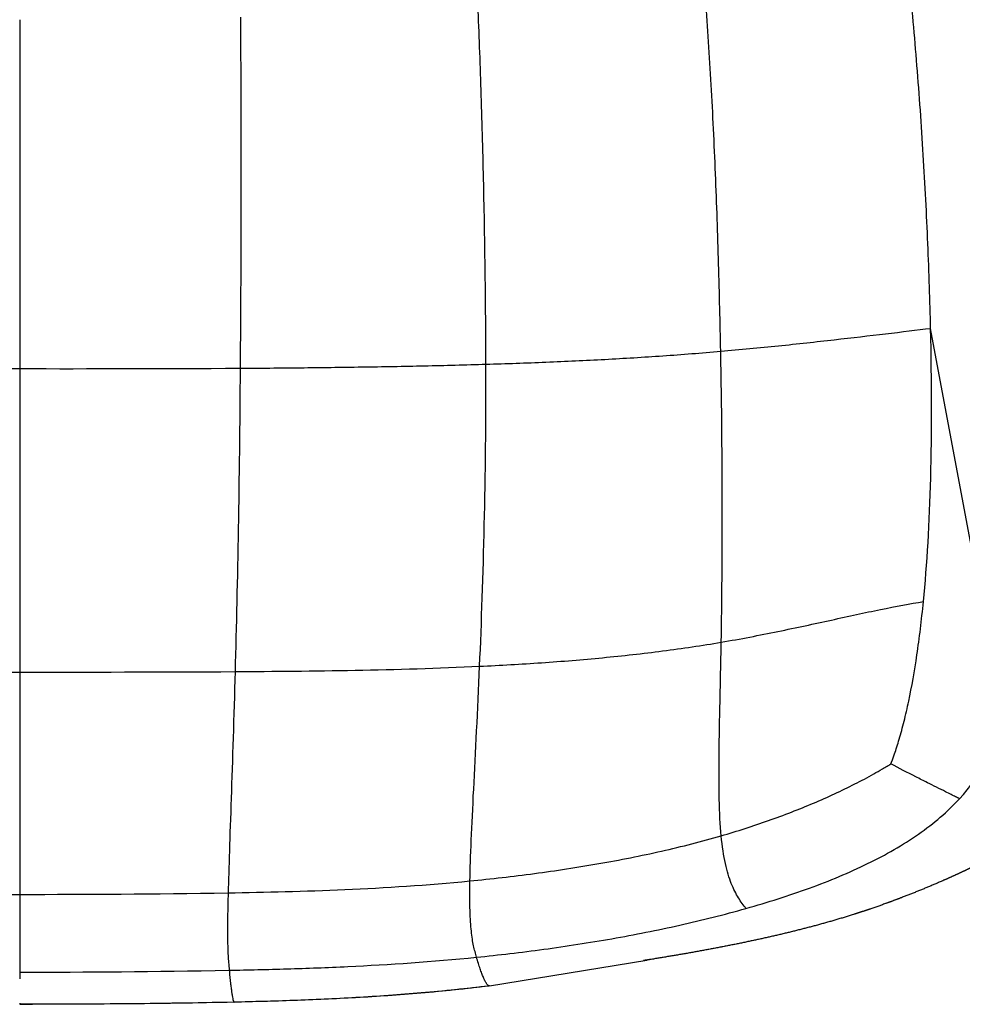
# Model space of a CAD drawing. Header units: millimetres. Extents: x 847 to 2889, y 2747 to 4819.
# Tile 14 of 26: x 2499 to 2758, y 2747 to 3018. Entities that reach past the tile are written whole.
import ezdxf

# ---------------------------------------------------------------- set-up
doc = ezdxf.new("R2010")
doc.units = ezdxf.units.MM
doc.header["$MEASUREMENT"] = 0
for name, color, linetype, true_color in [('2DVýkres', 7, 'Continuous', 0x000000), ('2DVýkres$viditelné$tečné', 7, 'Continuous', 0x000000), ('2DVýkres$viditelné$čáry', 7, 'Continuous', 0x000000)]:
    doc.layers.add(name, color=color, linetype=linetype, true_color=true_color)

msp = doc.modelspace()

# ---------------------------------------------------------------- linework, layer by layer
at = {"layer": '2DVýkres'}
for points in [[(2766.45, 2841.19), (2749.23, 2933.26)], [(2627.87, 2752.27), (2671.17, 2759.38)]]:
    msp.add_lwpolyline(points, dxfattribs=at)
at = {"layer": '2DVýkres$viditelné$tečné'}
for points, degree in [([(2749.23, 2933.26), (2749.05, 2940.75), (2748.55, 2956.39), (2747.3, 2980.95), (2745.57, 3005.7), (2744.09, 3021.71), (2743.28, 3029.45)], 3), ([(2691.49, 2926.95), (2691.34, 2934.72), (2690.96, 2950.86), (2690.11, 2975.82), (2688.94, 3000.51), (2687.93, 3016.09), (2687.36, 3023.5)], 3), ([(2498.64, 3018.21), (2498.64, 2970.18), (2498.64, 2922.16)], 2), ([(2691.49, 2926.95), (2696.8, 2927.41), (2707.46, 2928.43), (2722.89, 2930.12), (2737.16, 2931.79), (2745.47, 2932.8), (2749.23, 2933.26)], 3), ([(2747.26, 2858.06), (2748.28, 2868.36), (2749.61, 2890.98), (2749.57, 2918.27), (2749.23, 2933.26)], 3), ([(2626.91, 2923.39), (2632.49, 2923.56), (2643.48, 2923.94), (2659.63, 2924.69), (2675.58, 2925.66), (2686.17, 2926.49), (2691.49, 2926.95)], 3), ([(2691.63, 2846.87), (2691.82, 2858.17), (2692.05, 2882.66), (2691.78, 2911.4), (2691.49, 2926.95)], 3), ([(2437.99, 2922.28), (2459.6, 2922.14), (2479.12, 2922.16), (2498.64, 2922.16)], 3), ([(2498.64, 2922.16), (2518.16, 2922.16), (2537.68, 2922.14), (2559.29, 2922.28)], 3), ([(2498.64, 2922.16), (2498.64, 2880.41), (2498.64, 2838.66)], 2), ([(2559.29, 2922.28), (2559.04, 2890.96), (2558.57, 2863.76), (2557.89, 2838.78)], 3), ([(2559.29, 2922.28), (2564.69, 2922.31), (2575.75, 2922.4), (2592.8, 2922.62), (2609.99, 2922.93), (2621.32, 2923.22), (2626.91, 2923.39)], 3), ([(2625.17, 2840.25), (2626.22, 2864.69), (2626.96, 2891.82), (2626.91, 2923.39)], 3), ([(2691.63, 2793.58), (2691.35, 2796.53), (2691.02, 2803.32), (2691.02, 2815.83), (2691.29, 2830.37), (2691.53, 2841.21), (2691.63, 2846.87)], 3), ([(2557.89, 2838.78), (2568.48, 2838.85), (2590.7, 2839.04), (2613.75, 2839.71), (2625.17, 2840.25)], 3), ([(2439.39, 2838.78), (2460.55, 2838.66), (2479.6, 2838.66), (2498.64, 2838.66)], 3), ([(2498.64, 2838.66), (2517.68, 2838.66), (2536.72, 2838.66), (2557.89, 2838.78)], 3), ([(2498.64, 2838.66), (2498.64, 2832.39), (2498.64, 2820.12), (2498.64, 2803.25), (2498.64, 2788.6), (2498.64, 2780.78), (2498.64, 2777.47)], 3), ([(2622.5, 2781.17), (2628.37, 2781.74), (2640.23, 2783.1), (2658.01, 2785.81), (2675.35, 2789.24), (2686.34, 2792.04), (2691.63, 2793.58)], 3), ([(2555.97, 2777.88), (2566.22, 2778.06), (2587.75, 2778.55), (2610.76, 2780.02), (2622.5, 2781.17)], 3), ([(2441.3, 2777.88), (2461.8, 2777.53), (2480.22, 2777.47), (2498.64, 2777.47)], 3), ([(2498.64, 2777.47), (2517.06, 2777.47), (2535.48, 2777.53), (2555.97, 2777.88)], 3), ([(2624.31, 2760.17), (2630.41, 2760.79), (2642.77, 2762.24), (2661.57, 2765.14), (2680.27, 2768.84), (2692.47, 2771.9), (2698.44, 2773.59)], 3), ([(2672.07, 2759.53), (2672.08, 2759.53), (2672.08, 2759.56), (2672.09, 2759.62)], 3), ([(2498.64, 2756.03), (2517.09, 2756.08), (2535.55, 2756.19), (2556.27, 2756.59)], 3), ([(2557.53, 2747.88), (2557.56, 2747.82), (2557.59, 2747.79), (2557.61, 2747.79)], 3)]:
    msp.add_open_spline(points, degree=degree, dxfattribs=at)
for points, knots in [([(2626.91, 2923.39), (2626.88, 2939.17), (2626.54, 2964.52), (2625.65, 2997.57), (2625.08, 3013.18), (2624.78, 3020.58)], [0, 0, 0, 0, 0.5, 0.75, 1, 1, 1, 1]), ([(2559.35, 3018.88), (2559.41, 3011.42), (2559.49, 2995.8), (2559.52, 2962.97), (2559.41, 2937.94), (2559.29, 2922.28)], [-1, -1, -1, -1, -0.75, -0.5, 0, 0, 0, 0]), ([(2691.63, 2846.87), (2694.28, 2847.32), (2699.54, 2848.28), (2707.26, 2849.82), (2714.76, 2851.4), (2724.41, 2853.51), (2735.69, 2855.98), (2743.63, 2857.5), (2747.26, 2858.06)], [-2, -2, -2, -2, -1.75, -1.5, -1.25, -1, -0.5, 0, 0, 0, 0]), ([(2738.31, 2813.39), (2738.52, 2813.94), (2739.28, 2815.96), (2740.61, 2820.1), (2741.95, 2825.01), (2743.67, 2832.44), (2745.56, 2843.12), (2746.75, 2852.91), (2747.26, 2858.06)], [0, 0, 0, 0, 0.125, 0.25, 0.375, 0.5, 0.75, 1, 1, 1, 1]), ([(2625.17, 2840.25), (2628.02, 2840.39), (2633.72, 2840.68), (2645.04, 2841.39), (2659.06, 2842.53), (2675.58, 2844.37), (2686.33, 2845.96), (2691.63, 2846.87)], [0, 0, 0, 0, 0.25, 0.5, 1, 1.5, 2, 2, 2, 2]), ([(2622.5, 2781.17), (2622.56, 2784.39), (2622.82, 2791.95), (2623.73, 2810.71), (2624.64, 2828.03), (2625.17, 2840.25)], [-1, -1, -1, -1, -0.75, -0.5, 0, 0, 0, 0]), ([(2557.89, 2838.78), (2557.55, 2826.3), (2556.96, 2808.4), (2556.3, 2788.97), (2556.06, 2781.18), (2555.97, 2777.88)], [0, 0, 0, 0, 0.5, 0.75, 1, 1, 1, 1]), ([(2691.63, 2793.58), (2693.84, 2794.23), (2698.19, 2795.56), (2704.64, 2797.74), (2710.89, 2800.06), (2716.98, 2802.52), (2722.78, 2805.09), (2728.33, 2807.78), (2732.69, 2810.09), (2735.63, 2811.78), (2737.19, 2812.7), (2737.96, 2813.18), (2738.31, 2813.39)], [0, 0, 0, 0, 6.924359, 13.629945, 20.444406, 26.916523, 33.32109, 39.488567, 45.409893, 48.129957, 49.636901, 50.855074, 50.855074, 50.855074, 50.855074]), ([(2757.17, 2803.77), (2756.82, 2803.95), (2756.05, 2804.34), (2754.78, 2804.98), (2752.2, 2806.28), (2748.95, 2807.9), (2743.93, 2810.44), (2740.58, 2812.18), (2738.31, 2813.39)], [0, 0, 0, 0, 1.194572, 2.569779, 4.268039, 9.866359, 13.452331, 21.17733, 21.17733, 21.17733, 21.17733]), ([(2698.44, 2773.59), (2704.41, 2775.27), (2713.18, 2778.05), (2724.18, 2782.33), (2734.59, 2787.04), (2746.33, 2793.78), (2753.93, 2800.24), (2757.17, 2803.77)], [-1, -1, -1, -1, -0.75, -0.625, -0.5, -0.25, 0, 0, 0, 0]), ([(2698.44, 2773.59), (2698.09, 2774.02), (2697.4, 2774.92), (2696.36, 2776.47), (2695.35, 2778.27), (2694.08, 2781.1), (2692.69, 2785.61), (2691.9, 2790.63), (2691.63, 2793.58)], [0, 0, 0, 0, 0.25, 0.5, 0.75, 1, 1.5, 2, 2, 2, 2]), ([(2624.31, 2760.17), (2624.17, 2760.67), (2623.89, 2761.68), (2623.5, 2763.29), (2623.16, 2765.12), (2622.78, 2767.98), (2622.46, 2772.59), (2622.44, 2777.94), (2622.5, 2781.17)], [0, 0, 0, 0, 0.125, 0.25, 0.375, 0.5, 0.75, 1, 1, 1, 1]), ([(2555.97, 2777.88), (2555.94, 2776.51), (2555.88, 2773.98), (2555.81, 2769.65), (2555.8, 2765.25), (2555.9, 2761.39), (2556.09, 2758.62), (2556.2, 2757.29), (2556.27, 2756.59)], [0, 0, 0, 0, 4.113044, 7.593219, 13.002802, 17.289861, 19.198267, 21.305636, 21.305636, 21.305636, 21.305636]), ([(2556.27, 2756.59), (2561.45, 2756.69), (2572.09, 2756.93), (2594.39, 2757.74), (2612.13, 2758.94), (2624.31, 2760.17)], [-1, -1, -1, -1, -0.75, -0.5, 0, 0, 0, 0]), ([(2627.69, 2752.31), (2627.63, 2752.33), (2627.52, 2752.41), (2627.35, 2752.57), (2627.18, 2752.78), (2626.92, 2753.16), (2626.58, 2753.75), (2626.18, 2754.64), (2625.75, 2755.74), (2625.29, 2757.04), (2624.8, 2758.54), (2624.48, 2759.6), (2624.31, 2760.17)], [0, 0, 0, 0, 0.183902, 0.415397, 0.69901, 1.000654, 1.784795, 2.740143, 3.934627, 5.315296, 6.878957, 8.659466, 8.659466, 8.659466, 8.659466]), ([(2556.27, 2756.59), (2556.32, 2756), (2556.44, 2754.85), (2556.61, 2753.23), (2556.77, 2751.82), (2556.93, 2750.64), (2557.08, 2749.66), (2557.23, 2748.88), (2557.35, 2748.35), (2557.45, 2748.04), (2557.5, 2747.92), (2557.53, 2747.88)], [0, 0, 0, 0, 1.790641, 3.465888, 4.877963, 6.058042, 7.033563, 7.832237, 8.45038, 8.669208, 8.819025, 8.819025, 8.819025, 8.819025]), ([(2557.53, 2747.88), (2568.14, 2748.12), (2584.94, 2748.61), (2608.89, 2750.26), (2621.35, 2751.53), (2627.69, 2752.31)], [0, 0, 0, 0, 0.5, 0.75, 1, 1, 1, 1]), ([(2498.64, 2747.28), (2508.06, 2747.3), (2526.89, 2747.36), (2546.92, 2747.64), (2557.53, 2747.88)], [0, 0, 0, 0, 0.500018, 1, 1, 1, 1])]:
    msp.add_open_spline(points, degree=3, knots=knots, dxfattribs=at)
at = {"layer": '2DVýkres$viditelné$čáry'}
for points in [[(2757.17, 2803.77), (2763.12, 2810.25), (2767.2, 2817.74), (2770.06, 2826.07)], [(2498.64, 2777.47), (2498.64, 2770.32), (2498.64, 2763.17), (2498.64, 2756.03)], [(2498.64, 2756.03), (2498.64, 2755.44), (2498.64, 2754.84), (2498.64, 2754.25)], [(2498.64, 2747.5), (2498.64, 2747.4), (2498.64, 2747.33), (2498.64, 2747.28)], [(2498.64, 2747.28), (2498.64, 2747.23), (2498.64, 2747.21), (2498.64, 2747.21)]]:
    msp.add_open_spline(points, degree=3, dxfattribs=at)
msp.add_rational_spline([(2771.47, 2790.69), (2770.21, 2789.95), (2768.93, 2789.24), (2767.65, 2788.54), (2766.21, 2787.76), (2764.75, 2787), (2763.29, 2786.26), (2761.69, 2785.45), (2760.07, 2784.66), (2758.45, 2783.89), (2756.7, 2783.07), (2754.94, 2782.26), (2753.17, 2781.48), (2749.32, 2779.78), (2745.43, 2778.18), (2741.5, 2776.67), (2739.42, 2775.87), (2737.32, 2775.09), (2733.06, 2773.58), (2730.89, 2772.85), (2728.7, 2772.15), (2724.18, 2770.7), (2719.61, 2769.39), (2710.37, 2766.99), (2705.67, 2765.88), (2700.97, 2764.87), (2696.18, 2763.84), (2691.36, 2762.89), (2681.73, 2761.13), (2676.91, 2760.31), (2672.08, 2759.53)], [1, 0.999904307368, 0.999904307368, 1, 0.999928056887, 0.999928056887, 1, 0.999941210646, 0.999941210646, 1, 0.999947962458, 0.999947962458, 1, 0.999795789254, 0.999795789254, 1, 1, 1, 1, 1, 1, 1, 1, 1, 1, 1, 1, 1, 1, 1, 1], degree=3, knots=[0, 0, 0, 0, 4.384432, 4.384432, 4.384432, 9.301716, 9.301716, 9.301716, 14.689619, 14.689619, 14.689619, 20.493811, 20.493811, 20.493811, 33.116799, 33.116799, 33.116799, 39.964798, 39.964798, 47.010443, 47.010443, 47.010443, 61.622416, 61.622416, 76.472848, 76.472848, 76.472848, 91.574321, 91.574321, 106.577206, 106.577206, 106.577206, 106.577206], dxfattribs=at)
for points, weights in [([(2672.07, 2759.53), (2671.17, 2759.38), (2670.26, 2759.24)], [1, 0.999999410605, 1]), ([(2627.87, 2752.27), (2627.77, 2752.27), (2627.69, 2752.31)], [1, 0.971871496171, 1])]:
    msp.add_rational_spline(points, weights, degree=2, dxfattribs=at)
for points, knots in [([(2627.87, 2752.27), (2621.62, 2751.51), (2615.38, 2750.87), (2603.11, 2749.81), (2597.14, 2749.39), (2591.13, 2749.04), (2585.38, 2748.71), (2579.7, 2748.45), (2573.95, 2748.25), (2568.54, 2748.05), (2563.03, 2747.91), (2557.61, 2747.79)], [0.019626, 0.019626, 0.019626, 0.019626, 18.918823, 18.918823, 37.005802, 37.005802, 37.005802, 54.232416, 54.232416, 54.232416, 70.589747, 70.589747, 70.589747, 70.589747]), ([(2557.61, 2747.79), (2547.43, 2747.56), (2537.42, 2747.41), (2517.74, 2747.25), (2508.2, 2747.22), (2498.64, 2747.21)], [0.004928, 0.004928, 0.004928, 0.004928, 30.502064, 30.502064, 58.986925, 58.986925, 58.986925, 58.986925])]:
    msp.add_open_spline(points, degree=3, knots=knots, dxfattribs=at)

doc.saveas('drawing.dxf')
